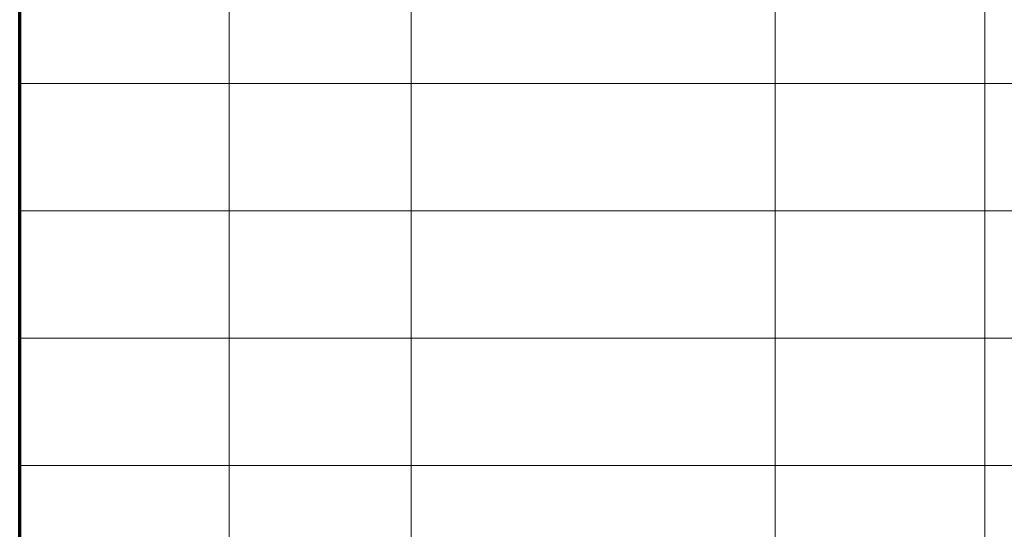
# Model space of a CAD drawing. Extents: x 0 to 1189, y 0 to 841.
# Tile 108 of 132: x 989 to 1043, y 104 to 132. Entities that reach past the tile are written whole.
import ezdxf

# ---------------------------------------------------------------- set-up
doc = ezdxf.new("R2010")
doc.units = 0

msp = doc.modelspace()

# ---------------------------------------------------------------- linework, layer by layer
at = {"color": 5, "lineweight": 70}
msp.add_line((989, 20), (989, 821), dxfattribs=at)
at = {"color": 7, "lineweight": 13}
for p, q in [((1000.5, 821), (1000.5, 76)), ((1010.5, 821), (1010.5, 76)), ((1030.5, 821), (1030.5, 76)), ((1042, 821), (1042, 76)), ((1169, 128), (989, 128)), ((1169, 121), (989, 121)), ((1169, 114), (989, 114)), ((1169, 107), (989, 107))]:
    msp.add_line(p, q, dxfattribs=at)

doc.saveas('drawing.dxf')
